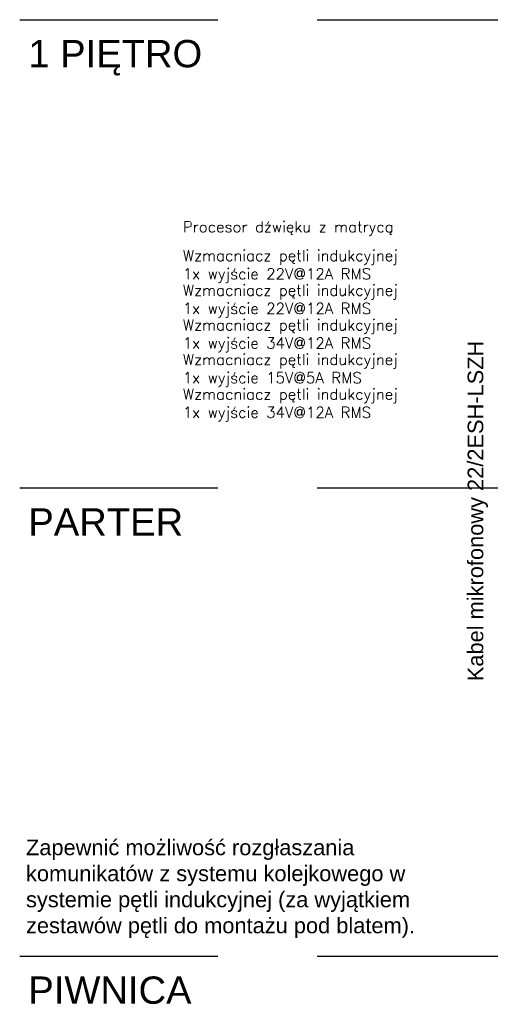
# Model space of a CAD drawing. Header units: millimetres. Extents: x 94562 to 148980, y -25377 to 3008.
# Tile 136 of 140: x 130988 to 131591, y -14119 to -12857. Entities that reach past the tile are written whole.
import ezdxf

# ---------------------------------------------------------------- set-up
doc = ezdxf.new("R2010")
doc.units = ezdxf.units.MM
doc.linetypes.add('HIDDENX2', pattern=[19.05, 12.7, -6.35])
doc.layers.add('tt_opis', color=30, linetype='Continuous')
doc.styles.add('_LANSTER_01', font='romans.shx')
doc.styles.get("Standard").update_dxf_attribs({"font": 'arial.ttf'})

msp = doc.modelspace()

# ---------------------------------------------------------------- linework, layer by layer
at = {"layer": 'tt_opis', "linetype": 'HIDDENX2', "ltscale": 20}
for points in [[(130987.9, -12856.9), (134909.5, -12856.9)], [(130987.9, -13457), (134909.5, -13457)], [(130987.9, -14057), (134909.5, -14057)]]:
    msp.add_lwpolyline(points, dxfattribs=at)

# ---------------------------------------------------------------- texts
at = {"layer": 'tt_opis', "linetype": 'Continuous', "lineweight": 20, "ltscale": 6, "attachment_point": 1}
for s, insert, char_height, width in [('1 PIĘTRO', (130999, -12882.9), 35, 342.619), ('PARTER', (130999, -13483), 35, 342.619), ('Zapewnić możliwość rozgłaszania komunikatów z systemu kolejkowego w systemie pętli indukcyjnej (za wyjątkiem zestawów pętli do montażu pod blatem).', (130996, -13907.6), 20, 586.306), ('PIWNICA', (130999, -14083), 35, 342.619)]:
    msp.add_mtext(s, dxfattribs=dict(at, insert=insert, char_height=char_height, width=width))
at = {"layer": 'tt_opis', "char_height": 14, "attachment_point": 4, "style": '_LANSTER_01'}
for s, insert in [('\\A1;{\\Fsimplex|c238;Procesor dźwięku z matrycą}', (131197, -13124.7)), ('\\A1;{\\Fsimplex|c238;Wzmacniacz pętli indukcyjnej ^J1x wyjście 22V@12A RMS}', (131197, -13173.2)), ('\\A1;{\\Fsimplex|c238;Wzmacniacz pętli indukcyjnej ^J1x wyjście 22V@12A RMS}', (131197, -13217.6)), ('\\A1;{\\Fsimplex|c238;Wzmacniacz pętli indukcyjnej ^J1x wyjście 34V@12A RMS}', (131197, -13262)), ('\\A1;{\\Fsimplex|c238;Wzmacniacz pętli indukcyjnej ^J1x wyjście 15V@5A RMS}', (131197, -13306.4)), ('\\A1;{\\Fsimplex|c238;Wzmacniacz pętli indukcyjnej ^J1x wyjście 34V@12A RMS}', (131197, -13350.8))]:
    msp.add_mtext_dynamic_manual_height_columns(s, width=815.81, gutter_width=60, heights=[0], dxfattribs=dict(at, insert=insert))
at = {"layer": 'tt_opis', "linetype": 'Continuous', "lineweight": 20, "ltscale": 6, "insert": (131561.9, -13704.6), "char_height": 20, "width": 466.827, "attachment_point": 1, "rotation": 90}
msp.add_mtext('Kabel mikrofonowy 22/2ESH-LSZH', dxfattribs=at)

doc.saveas('drawing.dxf')
